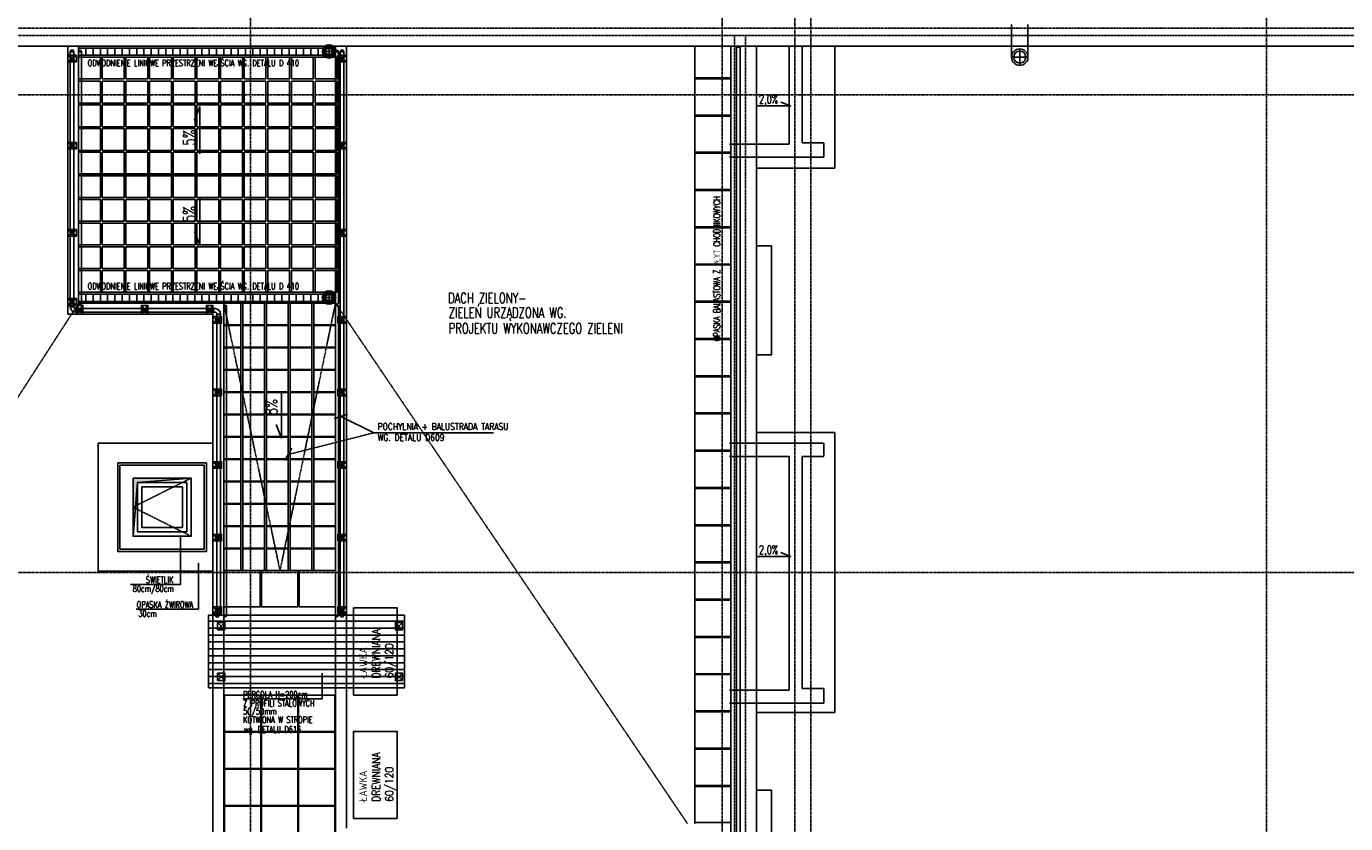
# Model space of a CAD drawing. Extents: x -7228 to 74941, y -112898 to 85621.
# Tile 39 of 256: x 58289 to 60107, y -98907 to -97809. Entities that reach past the tile are written whole.
import ezdxf
from ezdxf.enums import TextEntityAlignment as Align

# ---------------------------------------------------------------- set-up
doc = ezdxf.new("R2010")
doc.units = 0
doc.linetypes.add('CENTER', pattern=[2, 1.25, -0.25, 0.25, -0.25])
doc.linetypes.add('DASHED', pattern=[0.75, 0.5, -0.25])
doc.layers.get('0').update_dxf_attribs({"color": 101, "linetype": 'CONTINUOUS'})
for name, color, linetype in [('Ele-balustrada', 8, 'CONTINUOUS'), ('Ins-kan', 54, 'CONTINUOUS'), ('Ins-wod', 4, 'CONTINUOUS'), ('Okn---okna', 5, 'CONTINUOUS'), ('Opis-spadki', 61, 'CONTINUOUS'), ('Os-osie glowne', 1, 'CENTER'), ('Pos-ceramika', 14, 'CONTINUOUS'), ('Pzt-chodniki-hatch', 252, 'CONTINUOUS'), ('Sc-metal', 141, 'CONTINUOUS'), ('Sch-opis', 51, 'CONTINUOUS'), ('W-idok', 8, 'CONTINUOUS'), ('W-idok pod', 5, 'DASHED'), ('W-izol-w', 144, 'CONTINUOUS'), ('W-otwor-strop', 1, 'CONTINUOUS'), ('W-widok-spadki', 61, 'CONTINUOUS'), ('Wyp-meble', 155, 'CONTINUOUS')]:
    doc.layers.add(name, color=color, linetype=linetype)
doc.styles.add('ROMANS', font='romans', dxfattribs={"width": 0.85})
doc.dimstyles.new('CHMIELNA', dxfattribs={"dimscale": 3.5, "dimtxt": 4, "dimasz": 1.5, "dimexe": 3, "dimexo": 0, "dimgap": 1, "dimtad": 1, "dimdec": 1, "dimrnd": 0.5, "dimzin": 12, "dimdsep": 46, "dimtxsty": 'ROMANS', "dimblk": 'DIMTICK', "dimcen": 0.09, "dimse1": 1, "dimse2": 1, "dimclrd": 143, "dimclrt": 53, "dimadec": 0, "dimazin": 0, "dimtfac": 1, "dimtdec": 1, "dimtix": 1, "dimtmove": 2, "dimatfit": 2, "dimldrblk": 'ARCHTICK', "dimfxl": 0, "dimtolj": 1, "dimtzin": 0, "dimarcsym": 0})

# ---------------------------------------------------------------- blocks, each defined once
blk = doc.blocks.new('SPADKI')
at = {"ltscale": 25}
blk.add_lwpolyline([(0, 0), (0, -70), (-8, -50), (-8, -50)], dxfattribs=at)
at = {"ltscale": 25, "style": 'ROMANS', "width": 0.7}
blk.add_attdef('SP%', text='', height=18, rotation=90, dxfattribs=at).set_placement((-4.9, -24), align=Align.CENTER)
blk = doc.blocks.new('DIMTICK')
for p, q in [((-1, 0), (1, 0)), ((0, 1), (0, -1))]:
    blk.add_line(p, q)
at = {"const_width": 0.141}
blk.add_lwpolyline([(0.71, 0.71), (-0.71, -0.71)], dxfattribs=at)
blk = doc.blocks.new('_sfkhmgkjm')
for points in [[(-3.5, 0), (-3.5, -0.5)], [(-3.5, 0), (3.5, 0), (3.5, 0)], [(3.5, 0), (3.5, -0.5)]]:
    blk.add_lwpolyline(points)
blk.add_lwpolyline([(3.5, -0.5, -0.284735), (-3.5, -0.5, -7)], format="xyb")
blk = doc.blocks.new('odwodnienie-liniowe2_mb')
at = {"ltscale": 25}
for p, q in [((0, 7.5), (100, 7.5)), ((10, 5), (10, -5)), ((20, 5), (20, -5)), ((30, 5), (30, -5)), ((40, 5), (40, -5)), ((50, 5), (50, -5)), ((60, 5), (60, -5)), ((70, 5), (70, -5)), ((80, 5), (80, -5)), ((90, 5), (90, -5)), ((0, -7.5), (100, -7.5))]:
    blk.add_line(p, q, dxfattribs=at)
blk.add_lwpolyline([(0, 5), (100, 5), (100, -5), (0, -5)], close=True, dxfattribs=at)
blk = doc.blocks.new('_kdjkgjksjhgkfhh')
for p, q in [((-11.2, 0), (11.2, 0)), ((0, 11.2), (0, -11.2))]:
    blk.add_line(p, q)
for radius in [11.3, 8.25]:
    blk.add_circle((0, 0), radius)
blk = doc.blocks.new('_VKJXKDFJKJFHKJGFJHKVCJKHGHJ')
at = {"layer": 'Ins-wod'}
for p, q in [((-7.9, 0), (7.9, 0)), ((0, 7.9), (0, -7.9)), ((0, -5.9), (0, 6)), ((0, 6), (0, -5.9))]:
    blk.add_line(p, q, dxfattribs=at)
for radius in [9.24, 8.12, 5.95, 5.25, 4.55]:
    blk.add_circle((0, 0), radius, dxfattribs=at)

msp = doc.modelspace()

# ---------------------------------------------------------------- hatches: boundary and pattern name
at = {"layer": 'W-idok'}
h = msp.add_hatch(dxfattribs=at)
h.set_pattern_fill('ANSI31', color=256, scale=3, angle=135, style=0)
h.set_pattern_definition([(180, (2870, 641.13), (-2e-15, -9.525), [])])
h.paths.add_polyline_path([(58549.547, -98670.172), (58539.547, -98670.172), (58539.547, -98720.172), (58549.547, -98720.172)])
h.paths.add_polyline_path([(58549.547, -98620.172), (58539.547, -98620.172), (58539.547, -98670.172), (58549.547, -98670.172)])
h.paths.add_polyline_path([(58564.547, -98620.172), (58549.547, -98620.172), (58549.547, -98670.172), (58564.547, -98670.172)])
h.paths.add_polyline_path([(58564.547, -98670.172), (58549.547, -98670.172), (58549.547, -98720.172), (58564.547, -98720.172)])
h.paths.add_polyline_path([(58597.547, -98670.172), (58564.547, -98670.172), (58564.547, -98720.172), (58597.547, -98720.172)])
h.paths.add_polyline_path([(58597.547, -98620.172), (58564.547, -98620.172), (58564.547, -98670.172), (58597.547, -98670.172)])
h.paths.add_polyline_path([(58714.547, -98620.172), (58597.547, -98620.172), (58597.547, -98670.172), (58714.547, -98670.172)])
h.paths.add_polyline_path([(58714.547, -98670.172), (58597.547, -98670.172), (58597.547, -98720.172), (58714.547, -98720.172)])
h.paths.add_polyline_path([(58729.547, -98670.172), (58714.547, -98670.172), (58714.547, -98720.172), (58729.547, -98720.172)])
h.paths.add_polyline_path([(58729.547, -98620.172), (58714.547, -98620.172), (58714.547, -98670.172), (58729.547, -98670.172)])
h.paths.add_polyline_path([(58739.547, -98620.172), (58729.547, -98620.172), (58729.547, -98670.172), (58739.547, -98670.172)])
h.paths.add_polyline_path([(58739.547, -98670.172), (58729.547, -98670.172), (58729.547, -98720.172), (58739.547, -98720.172)])
h.paths.add_polyline_path([(58799.547, -98620.172), (58739.547, -98620.172), (58739.547, -98670.172), (58799.547, -98670.172)])
h.paths.add_polyline_path([(58799.547, -98670.172), (58739.547, -98670.172), (58739.547, -98720.172), (58799.547, -98720.172)])
h.paths.add_polyline_path([(58809.547, -98670.172), (58799.547, -98670.172), (58799.547, -98720.172), (58809.547, -98720.172)])
h.paths.add_polyline_path([(58809.547, -98620.172), (58799.547, -98620.172), (58799.547, -98670.172), (58809.547, -98670.172)])
h.paths.add_polyline_path([(58744.467, -98709.782), (58744.467, -98630.942), (58802.325, -98630.942), (58802.325, -98709.782)], flags=9)
at = {"layer": 'W-otwor-strop', "linetype": 'Continuous', "ltscale": 0.5}
msp.add_hatch(color=256, dxfattribs=at).paths.add_polyline_path([(58441.547, -98437.302), (58515.547, -98431.302), (58435.547, -98431.302), (58435.547, -98511.302)])

# ---------------------------------------------------------------- linework, layer by layer
at = {"layer": 'Ele-balustrada'}
for p, q in [((58349.047, -97843.802), (58354.047, -97843.802)), ((58360.547, -97843.802), (58364.547, -97843.802)), ((58718.547, -97843.802), (58714.547, -97843.802)), ((58726.047, -97843.802), (58721.047, -97843.802)), ((58345.547, -97857.802), (58357.547, -97848.802)), ((58345.547, -97848.802), (58357.547, -97857.802)), ((58345.547, -97857.802), (58357.547, -97848.802)), ((58345.547, -97848.802), (58357.547, -97857.802)), ((58717.547, -97857.802), (58729.547, -97848.802)), ((58717.547, -97848.802), (58729.547, -97857.802)), ((58345.547, -97977.802), (58357.547, -97968.802)), ((58345.547, -97968.802), (58357.547, -97977.802)), ((58345.547, -97977.802), (58357.547, -97968.802)), ((58345.547, -97968.802), (58357.547, -97977.802)), ((58717.547, -97977.802), (58729.547, -97968.802)), ((58717.547, -97968.802), (58729.547, -97977.802)), ((58717.547, -97977.802), (58729.547, -97968.802)), ((58717.547, -97968.802), (58729.547, -97977.802)), ((58345.547, -98097.802), (58357.547, -98088.802)), ((58345.547, -98088.802), (58357.547, -98097.802)), ((58345.547, -98097.802), (58357.547, -98088.802)), ((58345.547, -98088.802), (58357.547, -98097.802)), ((58717.547, -98097.802), (58729.547, -98088.802)), ((58717.547, -98088.802), (58729.547, -98097.802)), ((58717.547, -98097.802), (58729.547, -98088.802)), ((58717.547, -98088.802), (58729.547, -98097.802)), ((58345.547, -98183.802), (58357.547, -98192.802)), ((58345.547, -98192.802), (58357.547, -98183.802)), ((58354.047, -98195.302), (58349.047, -98195.302)), ((58356.547, -98197.802), (58356.547, -98202.802)), ((58366.547, -98205.302), (58357.547, -98193.302)), ((58357.547, -98205.302), (58366.547, -98193.302)), ((58456.047, -98205.302), (58447.047, -98193.302)), ((58447.047, -98205.302), (58456.047, -98193.302)), ((58536.547, -98205.302), (58545.547, -98193.302)), ((58545.547, -98205.302), (58536.547, -98193.302)), ((58546.547, -98202.802), (58546.547, -98197.802)), ((58551.047, -98205.302), (58556.047, -98205.302)), ((58560.547, -98194.802), (58564.547, -98194.802)), ((58545.547, -98217.802), (58557.547, -98208.802)), ((58545.547, -98208.802), (58557.547, -98217.802)), ((58717.547, -98217.802), (58729.547, -98208.802)), ((58717.547, -98208.802), (58729.547, -98217.802)), ((58545.547, -98317.802), (58557.547, -98308.802)), ((58545.547, -98308.802), (58557.547, -98317.802)), ((58717.547, -98317.802), (58729.547, -98308.802)), ((58717.547, -98308.802), (58729.547, -98317.802)), ((58545.547, -98417.802), (58557.547, -98408.802)), ((58545.547, -98408.802), (58557.547, -98417.802)), ((58717.547, -98417.802), (58729.547, -98408.802)), ((58717.547, -98408.802), (58729.547, -98417.802)), ((58545.547, -98517.802), (58557.547, -98508.802)), ((58545.547, -98508.802), (58557.547, -98517.802)), ((58717.547, -98517.802), (58729.547, -98508.802)), ((58717.547, -98508.802), (58729.547, -98517.802)), ((58545.547, -98617.802), (58557.547, -98608.802)), ((58545.547, -98608.802), (58557.547, -98617.802)), ((58559.547, -98620.302), (58554.547, -98620.302)), ((58717.547, -98617.802), (58729.547, -98608.802)), ((58717.547, -98608.802), (58729.547, -98617.802)), ((58728.547, -98620.302), (58723.547, -98620.302))]:
    msp.add_line(p, q, dxfattribs=at)
for points in [[(58551.047, -98620.302), (58551.047, -98205.302, 0.41421356), (58548.547, -98202.802), (58356.547, -98202.802, -0.41421356), (58349.047, -98195.302), (58349.047, -97843.802)], [(58556.047, -98620.302), (58556.047, -98205.302, 0.41421356), (58548.547, -98197.802), (58356.547, -98197.802, -0.41421356), (58354.047, -98195.302), (58354.047, -97843.802)]]:
    msp.add_lwpolyline(points, format="xyb", dxfattribs=at)
for points in [[(58360.547, -97843.802), (58360.547, -98190.802)], [(58364.547, -97843.802), (58364.547, -98190.802)], [(58714.547, -97843.802), (58714.547, -98189.802)], [(58718.547, -97843.802), (58718.547, -98189.802)], [(58721.047, -97843.802), (58721.047, -98620.302)], [(58726.047, -97843.802), (58726.047, -98620.302)], [(59267.047, -100507.294), (59267.047, -97837.31)], [(59272.047, -100507.294), (59272.047, -97837.31)], [(58560.547, -98620.302), (58560.547, -98194.802)], [(58564.547, -98620.302), (58564.547, -98194.802)], [(58714.547, -98194.802), (58714.547, -98620.302)], [(58718.547, -98194.802), (58718.547, -98620.302)]]:
    msp.add_lwpolyline(points, dxfattribs=at)
for points in [[(58345.547, -97857.802), (58357.547, -97857.802), (58357.547, -97848.802), (58345.547, -97848.802)], [(58345.547, -97857.802), (58357.547, -97857.802), (58357.547, -97848.802), (58345.547, -97848.802)], [(58717.547, -97857.802), (58729.547, -97857.802), (58729.547, -97848.802), (58717.547, -97848.802)], [(58345.547, -97977.802), (58357.547, -97977.802), (58357.547, -97968.802), (58345.547, -97968.802)], [(58345.547, -97977.802), (58357.547, -97977.802), (58357.547, -97968.802), (58345.547, -97968.802)], [(58717.547, -97977.802), (58729.547, -97977.802), (58729.547, -97968.802), (58717.547, -97968.802)], [(58717.547, -97977.802), (58729.547, -97977.802), (58729.547, -97968.802), (58717.547, -97968.802)], [(58345.547, -98097.802), (58357.547, -98097.802), (58357.547, -98088.802), (58345.547, -98088.802)], [(58345.547, -98097.802), (58357.547, -98097.802), (58357.547, -98088.802), (58345.547, -98088.802)], [(58717.547, -98097.802), (58729.547, -98097.802), (58729.547, -98088.802), (58717.547, -98088.802)], [(58717.547, -98097.802), (58729.547, -98097.802), (58729.547, -98088.802), (58717.547, -98088.802)], [(58345.547, -98183.802), (58357.547, -98183.802), (58357.547, -98192.802), (58345.547, -98192.802)], [(58366.547, -98205.302), (58366.547, -98193.302), (58357.547, -98193.302), (58357.547, -98205.302)], [(58456.047, -98205.302), (58456.047, -98193.302), (58447.047, -98193.302), (58447.047, -98205.302)], [(58536.547, -98205.302), (58536.547, -98193.302), (58545.547, -98193.302), (58545.547, -98205.302)], [(58545.547, -98217.802), (58557.547, -98217.802), (58557.547, -98208.802), (58545.547, -98208.802)], [(58717.547, -98217.802), (58729.547, -98217.802), (58729.547, -98208.802), (58717.547, -98208.802)], [(58545.547, -98317.802), (58557.547, -98317.802), (58557.547, -98308.802), (58545.547, -98308.802)], [(58717.547, -98317.802), (58729.547, -98317.802), (58729.547, -98308.802), (58717.547, -98308.802)], [(58545.547, -98417.802), (58557.547, -98417.802), (58557.547, -98408.802), (58545.547, -98408.802)], [(58717.547, -98417.802), (58729.547, -98417.802), (58729.547, -98408.802), (58717.547, -98408.802)], [(58545.547, -98517.802), (58557.547, -98517.802), (58557.547, -98508.802), (58545.547, -98508.802)], [(58717.547, -98517.802), (58729.547, -98517.802), (58729.547, -98508.802), (58717.547, -98508.802)], [(58545.547, -98617.802), (58557.547, -98617.802), (58557.547, -98608.802), (58545.547, -98608.802)], [(58717.547, -98617.802), (58729.547, -98617.802), (58729.547, -98608.802), (58717.547, -98608.802)]]:
    msp.add_lwpolyline(points, close=True, dxfattribs=at)
for centre in [(58351.547, -97853.302), (58351.547, -97853.302), (58723.547, -97853.302), (58351.547, -97973.302), (58351.547, -97973.302), (58723.547, -97973.302), (58723.547, -97973.302), (58351.547, -98093.302), (58351.547, -98093.302), (58723.547, -98093.302), (58723.547, -98093.302), (58351.547, -98188.302), (58362.047, -98200.302), (58451.547, -98200.302), (58541.047, -98200.302), (58551.547, -98213.302), (58723.547, -98213.302), (58551.547, -98313.302), (58723.547, -98313.302), (58551.547, -98413.302), (58723.547, -98413.302), (58551.547, -98513.302), (58723.547, -98513.302), (58551.547, -98613.302), (58723.547, -98613.302)]:
    msp.add_circle(centre, 2.5, dxfattribs=at)
for centre, radius, start, end in [((58351.547, -97843.802), 2.5, 0, 180), ((58362.547, -97843.802), 2, 0, 180), ((58716.547, -97843.802), 2, 0, 180), ((58723.547, -97843.802), 2.5, 0, 180), ((58716.547, -98189.802), 2, 180, 0), ((58362.547, -98190.802), 2, 180, 0), ((58562.547, -98194.802), 2, 0, 180), ((58716.547, -98194.802), 2, 0, 180), ((58551.547, -98620.302), 2.5, 180, 0), ((58562.547, -98620.302), 2, 180, 0), ((58716.547, -98620.302), 2, 180, 0), ((58723.547, -98620.302), 2.5, 180, 0)]:
    msp.add_arc(centre, radius, start, end, dxfattribs=at)
at = {"layer": 'Okn---okna'}
for points in [[(58435.547, -98431.302), (58515.547, -98431.302), (58515.547, -98511.302), (58435.547, -98511.302)], [(58441.547, -98437.302), (58509.547, -98437.302), (58509.547, -98505.302), (58441.547, -98505.302)], [(58447.547, -98443.302), (58503.547, -98443.302), (58503.547, -98499.302), (58447.547, -98499.302)]]:
    msp.add_lwpolyline(points, close=True, dxfattribs=at)
at = {"layer": 'Okn---okna', "linetype": 'DASHED', "ltscale": 0.5}
msp.add_lwpolyline([(58515.547, -98431.302), (58435.547, -98471.302), (58515.547, -98511.302)], dxfattribs=at)
at = {"layer": 'Os-osie glowne'}
for points in [[(58597.547, -102606.302), (58597.547, -96629.302)], [(59247.547, -102606.302), (59247.547, -96629.302)], [(59347.547, -102606.302), (59347.547, -96629.302)], [(59369.547, -102606.302), (59369.547, -96629.302)], [(59997.547, -102606.302), (59997.547, -96629.302)], [(50525.547, -97811.302), (62792.547, -97811.302)], [(50525.547, -97903.302), (62792.547, -97903.302)], [(50525.547, -98561.302), (62792.547, -98561.302)]]:
    msp.add_lwpolyline(points, dxfattribs=at)
at = {"layer": 'Pos-ceramika'}
for points in [[(58360.547, -97851.302), (58390.547, -97851.302), (58390.547, -97881.302), (58360.547, -97881.302)], [(58393.147, -97851.302), (58423.147, -97851.302), (58423.147, -97881.302), (58393.147, -97881.302)], [(58425.747, -97851.302), (58455.747, -97851.302), (58455.747, -97881.302), (58425.747, -97881.302)], [(58458.347, -97851.302), (58488.347, -97851.302), (58488.347, -97881.302), (58458.347, -97881.302)], [(58490.947, -97851.302), (58520.947, -97851.302), (58520.947, -97881.302), (58490.947, -97881.302)], [(58523.547, -97851.302), (58553.547, -97851.302), (58553.547, -97881.302), (58523.547, -97881.302)], [(58556.147, -97851.302), (58586.147, -97851.302), (58586.147, -97881.302), (58556.147, -97881.302)], [(58588.747, -97851.302), (58618.747, -97851.302), (58618.747, -97881.302), (58588.747, -97881.302)], [(58621.347, -97851.302), (58651.347, -97851.302), (58651.347, -97881.302), (58621.347, -97881.302)], [(58653.947, -97851.302), (58683.947, -97851.302), (58683.947, -97881.302), (58653.947, -97881.302)], [(58686.547, -97851.302), (58716.547, -97851.302), (58716.547, -97881.302), (58686.547, -97881.302)], [(58360.547, -97884.502), (58390.547, -97884.502), (58390.547, -97914.502), (58360.547, -97914.502)], [(58393.147, -97884.502), (58423.147, -97884.502), (58423.147, -97914.502), (58393.147, -97914.502)], [(58425.747, -97884.502), (58455.747, -97884.502), (58455.747, -97914.502), (58425.747, -97914.502)], [(58458.347, -97884.502), (58488.347, -97884.502), (58488.347, -97914.502), (58458.347, -97914.502)], [(58490.947, -97884.502), (58520.947, -97884.502), (58520.947, -97914.502), (58490.947, -97914.502)], [(58523.547, -97884.502), (58553.547, -97884.502), (58553.547, -97914.502), (58523.547, -97914.502)], [(58556.147, -97884.502), (58586.147, -97884.502), (58586.147, -97914.502), (58556.147, -97914.502)], [(58588.747, -97884.502), (58618.747, -97884.502), (58618.747, -97914.502), (58588.747, -97914.502)], [(58621.347, -97884.502), (58651.347, -97884.502), (58651.347, -97914.502), (58621.347, -97914.502)], [(58653.947, -97884.502), (58683.947, -97884.502), (58683.947, -97914.502), (58653.947, -97914.502)], [(58686.547, -97884.502), (58716.547, -97884.502), (58716.547, -97914.502), (58686.547, -97914.502)], [(58360.547, -97917.102), (58390.547, -97917.102), (58390.547, -97947.102), (58360.547, -97947.102)], [(58393.147, -97917.102), (58423.147, -97917.102), (58423.147, -97947.102), (58393.147, -97947.102)], [(58425.747, -97917.102), (58455.747, -97917.102), (58455.747, -97947.102), (58425.747, -97947.102)], [(58458.347, -97917.102), (58488.347, -97917.102), (58488.347, -97947.102), (58458.347, -97947.102)], [(58490.947, -97917.102), (58520.947, -97917.102), (58520.947, -97947.102), (58490.947, -97947.102)], [(58523.547, -97917.102), (58553.547, -97917.102), (58553.547, -97947.102), (58523.547, -97947.102)], [(58556.147, -97917.102), (58586.147, -97917.102), (58586.147, -97947.102), (58556.147, -97947.102)], [(58588.747, -97917.102), (58618.747, -97917.102), (58618.747, -97947.102), (58588.747, -97947.102)], [(58621.347, -97917.102), (58651.347, -97917.102), (58651.347, -97947.102), (58621.347, -97947.102)], [(58653.947, -97917.102), (58683.947, -97917.102), (58683.947, -97947.102), (58653.947, -97947.102)], [(58686.547, -97917.102), (58716.547, -97917.102), (58716.547, -97947.102), (58686.547, -97947.102)], [(58360.547, -97949.702), (58390.547, -97949.702), (58390.547, -97979.702), (58360.547, -97979.702)], [(58393.147, -97949.702), (58423.147, -97949.702), (58423.147, -97979.702), (58393.147, -97979.702)], [(58425.747, -97949.702), (58455.747, -97949.702), (58455.747, -97979.702), (58425.747, -97979.702)], [(58458.347, -97949.702), (58488.347, -97949.702), (58488.347, -97979.702), (58458.347, -97979.702)], [(58490.947, -97949.702), (58520.947, -97949.702), (58520.947, -97979.702), (58490.947, -97979.702)], [(58523.547, -97949.702), (58553.547, -97949.702), (58553.547, -97979.702), (58523.547, -97979.702)], [(58556.147, -97949.702), (58586.147, -97949.702), (58586.147, -97979.702), (58556.147, -97979.702)], [(58588.747, -97949.702), (58618.747, -97949.702), (58618.747, -97979.702), (58588.747, -97979.702)], [(58621.347, -97949.702), (58651.347, -97949.702), (58651.347, -97979.702), (58621.347, -97979.702)], [(58653.947, -97949.702), (58683.947, -97949.702), (58683.947, -97979.702), (58653.947, -97979.702)], [(58686.547, -97949.702), (58716.547, -97949.702), (58716.547, -97979.702), (58686.547, -97979.702)], [(58360.547, -97982.302), (58390.547, -97982.302), (58390.547, -98012.302), (58360.547, -98012.302)], [(58393.147, -97982.302), (58423.147, -97982.302), (58423.147, -98012.302), (58393.147, -98012.302)], [(58425.747, -97982.302), (58455.747, -97982.302), (58455.747, -98012.302), (58425.747, -98012.302)], [(58458.347, -97982.302), (58488.347, -97982.302), (58488.347, -98012.302), (58458.347, -98012.302)], [(58490.947, -97982.302), (58520.947, -97982.302), (58520.947, -98012.302), (58490.947, -98012.302)], [(58523.547, -97982.302), (58553.547, -97982.302), (58553.547, -98012.302), (58523.547, -98012.302)], [(58556.147, -97982.302), (58586.147, -97982.302), (58586.147, -98012.302), (58556.147, -98012.302)], [(58588.747, -97982.302), (58618.747, -97982.302), (58618.747, -98012.302), (58588.747, -98012.302)], [(58621.347, -97982.302), (58651.347, -97982.302), (58651.347, -98012.302), (58621.347, -98012.302)], [(58653.947, -97982.302), (58683.947, -97982.302), (58683.947, -98012.302), (58653.947, -98012.302)], [(58686.547, -97982.302), (58716.547, -97982.302), (58716.547, -98012.302), (58686.547, -98012.302)], [(58360.547, -98014.902), (58390.547, -98014.902), (58390.547, -98044.902), (58360.547, -98044.902)], [(58393.147, -98014.902), (58423.147, -98014.902), (58423.147, -98044.902), (58393.147, -98044.902)], [(58425.747, -98014.902), (58455.747, -98014.902), (58455.747, -98044.902), (58425.747, -98044.902)], [(58458.347, -98014.902), (58488.347, -98014.902), (58488.347, -98044.902), (58458.347, -98044.902)], [(58490.947, -98014.902), (58520.947, -98014.902), (58520.947, -98044.902), (58490.947, -98044.902)], [(58523.547, -98014.902), (58553.547, -98014.902), (58553.547, -98044.902), (58523.547, -98044.902)], [(58556.147, -98014.902), (58586.147, -98014.902), (58586.147, -98044.902), (58556.147, -98044.902)], [(58588.747, -98014.902), (58618.747, -98014.902), (58618.747, -98044.902), (58588.747, -98044.902)], [(58621.347, -98014.902), (58651.347, -98014.902), (58651.347, -98044.902), (58621.347, -98044.902)], [(58653.947, -98014.902), (58683.947, -98014.902), (58683.947, -98044.902), (58653.947, -98044.902)], [(58686.547, -98014.902), (58716.547, -98014.902), (58716.547, -98044.902), (58686.547, -98044.902)], [(58360.547, -98047.502), (58390.547, -98047.502), (58390.547, -98077.502), (58360.547, -98077.502)], [(58393.147, -98047.502), (58423.147, -98047.502), (58423.147, -98077.502), (58393.147, -98077.502)], [(58425.747, -98047.502), (58455.747, -98047.502), (58455.747, -98077.502), (58425.747, -98077.502)], [(58458.347, -98047.502), (58488.347, -98047.502), (58488.347, -98077.502), (58458.347, -98077.502)], [(58490.947, -98047.502), (58520.947, -98047.502), (58520.947, -98077.502), (58490.947, -98077.502)], [(58523.547, -98047.502), (58553.547, -98047.502), (58553.547, -98077.502), (58523.547, -98077.502)], [(58556.147, -98047.502), (58586.147, -98047.502), (58586.147, -98077.502), (58556.147, -98077.502)], [(58588.747, -98047.502), (58618.747, -98047.502), (58618.747, -98077.502), (58588.747, -98077.502)], [(58621.347, -98047.502), (58651.347, -98047.502), (58651.347, -98077.502), (58621.347, -98077.502)], [(58653.947, -98047.502), (58683.947, -98047.502), (58683.947, -98077.502), (58653.947, -98077.502)], [(58686.547, -98047.502), (58716.547, -98047.502), (58716.547, -98077.502), (58686.547, -98077.502)], [(58360.547, -98080.102), (58390.547, -98080.102), (58390.547, -98110.102), (58360.547, -98110.102)], [(58393.147, -98080.102), (58423.147, -98080.102), (58423.147, -98110.102), (58393.147, -98110.102)], [(58425.747, -98080.102), (58455.747, -98080.102), (58455.747, -98110.102), (58425.747, -98110.102)], [(58458.347, -98080.102), (58488.347, -98080.102), (58488.347, -98110.102), (58458.347, -98110.102)], [(58490.947, -98080.102), (58520.947, -98080.102), (58520.947, -98110.102), (58490.947, -98110.102)], [(58523.547, -98080.102), (58553.547, -98080.102), (58553.547, -98110.102), (58523.547, -98110.102)], [(58556.147, -98080.102), (58586.147, -98080.102), (58586.147, -98110.102), (58556.147, -98110.102)], [(58588.747, -98080.102), (58618.747, -98080.102), (58618.747, -98110.102), (58588.747, -98110.102)], [(58621.347, -98080.102), (58651.347, -98080.102), (58651.347, -98110.102), (58621.347, -98110.102)], [(58653.947, -98080.102), (58683.947, -98080.102), (58683.947, -98110.102), (58653.947, -98110.102)], [(58686.547, -98080.102), (58716.547, -98080.102), (58716.547, -98110.102), (58686.547, -98110.102)], [(58360.547, -98112.702), (58390.547, -98112.702), (58390.547, -98142.702), (58360.547, -98142.702)], [(58393.147, -98112.702), (58423.147, -98112.702), (58423.147, -98142.702), (58393.147, -98142.702)], [(58425.747, -98112.702), (58455.747, -98112.702), (58455.747, -98142.702), (58425.747, -98142.702)], [(58458.347, -98112.702), (58488.347, -98112.702), (58488.347, -98142.702), (58458.347, -98142.702)], [(58490.947, -98112.702), (58520.947, -98112.702), (58520.947, -98142.702), (58490.947, -98142.702)], [(58523.547, -98112.702), (58553.547, -98112.702), (58553.547, -98142.702), (58523.547, -98142.702)], [(58556.147, -98112.702), (58586.147, -98112.702), (58586.147, -98142.702), (58556.147, -98142.702)], [(58588.747, -98112.702), (58618.747, -98112.702), (58618.747, -98142.702), (58588.747, -98142.702)], [(58621.347, -98112.702), (58651.347, -98112.702), (58651.347, -98142.702), (58621.347, -98142.702)], [(58653.947, -98112.702), (58683.947, -98112.702), (58683.947, -98142.702), (58653.947, -98142.702)], [(58686.547, -98112.702), (58716.547, -98112.702), (58716.547, -98142.702), (58686.547, -98142.702)], [(58360.547, -98145.302), (58390.547, -98145.302), (58390.547, -98175.302), (58360.547, -98175.302)], [(58393.147, -98145.302), (58423.147, -98145.302), (58423.147, -98175.302), (58393.147, -98175.302)], [(58425.747, -98145.302), (58455.747, -98145.302), (58455.747, -98175.302), (58425.747, -98175.302)], [(58458.347, -98145.302), (58488.347, -98145.302), (58488.347, -98175.302), (58458.347, -98175.302)], [(58490.947, -98145.302), (58520.947, -98145.302), (58520.947, -98175.302), (58490.947, -98175.302)], [(58523.547, -98145.302), (58553.547, -98145.302), (58553.547, -98175.302), (58523.547, -98175.302)], [(58556.147, -98145.302), (58586.147, -98145.302), (58586.147, -98175.302), (58556.147, -98175.302)], [(58588.747, -98145.302), (58618.747, -98145.302), (58618.747, -98175.302), (58588.747, -98175.302)], [(58621.347, -98145.302), (58651.347, -98145.302), (58651.347, -98175.302), (58621.347, -98175.302)], [(58653.947, -98145.302), (58683.947, -98145.302), (58683.947, -98175.302), (58653.947, -98175.302)], [(58686.547, -98145.302), (58716.547, -98145.302), (58716.547, -98175.302), (58686.547, -98175.302)], [(58560.547, -98190.302), (58584.147, -98190.302), (58584.147, -98220.302), (58560.547, -98220.302)], [(58586.747, -98190.302), (58616.747, -98190.302), (58616.747, -98220.302), (58586.747, -98220.302)], [(58619.347, -98190.302), (58649.347, -98190.302), (58649.347, -98220.302), (58619.347, -98220.302)], [(58651.947, -98190.302), (58681.947, -98190.302), (58681.947, -98220.302), (58651.947, -98220.302)], [(58684.547, -98190.302), (58714.547, -98190.302), (58714.547, -98220.302), (58684.547, -98220.302)], [(58560.547, -98221.072), (58584.147, -98221.072), (58584.147, -98251.072), (58560.547, -98251.072)], [(58586.747, -98221.072), (58616.747, -98221.072), (58616.747, -98251.072), (58586.747, -98251.072)], [(58619.347, -98221.072), (58649.347, -98221.072), (58649.347, -98251.072), (58619.347, -98251.072)], [(58651.947, -98221.072), (58681.947, -98221.072), (58681.947, -98251.072), (58651.947, -98251.072)], [(58684.547, -98221.072), (58714.547, -98221.072), (58714.547, -98251.072), (58684.547, -98251.072)], [(58560.547, -98251.842), (58584.147, -98251.842), (58584.147, -98281.842), (58560.547, -98281.842)], [(58586.747, -98251.842), (58616.747, -98251.842), (58616.747, -98281.842), (58586.747, -98281.842)], [(58619.347, -98251.842), (58649.347, -98251.842), (58649.347, -98281.842), (58619.347, -98281.842)], [(58651.947, -98251.842), (58681.947, -98251.842), (58681.947, -98281.842), (58651.947, -98281.842)], [(58684.547, -98251.842), (58714.547, -98251.842), (58714.547, -98281.842), (58684.547, -98281.842)], [(58560.547, -98282.612), (58584.147, -98282.612), (58584.147, -98312.612), (58560.547, -98312.612)], [(58586.747, -98282.612), (58616.747, -98282.612), (58616.747, -98312.612), (58586.747, -98312.612)], [(58619.347, -98282.612), (58649.347, -98282.612), (58649.347, -98312.612), (58619.347, -98312.612)], [(58651.947, -98282.612), (58681.947, -98282.612), (58681.947, -98312.612), (58651.947, -98312.612)], [(58684.547, -98282.612), (58714.547, -98282.612), (58714.547, -98312.612), (58684.547, -98312.612)], [(58560.547, -98313.382), (58584.147, -98313.382), (58584.147, -98343.382), (58560.547, -98343.382)], [(58586.747, -98313.382), (58616.747, -98313.382), (58616.747, -98343.382), (58586.747, -98343.382)], [(58619.347, -98313.382), (58649.347, -98313.382), (58649.347, -98343.382), (58619.347, -98343.382)], [(58651.947, -98313.382), (58681.947, -98313.382), (58681.947, -98343.382), (58651.947, -98343.382)], [(58684.547, -98313.382), (58714.547, -98313.382), (58714.547, -98343.382), (58684.547, -98343.382)], [(58560.547, -98344.152), (58584.147, -98344.152), (58584.147, -98374.152), (58560.547, -98374.152)], [(58586.747, -98344.152), (58616.747, -98344.152), (58616.747, -98374.152), (58586.747, -98374.152)], [(58619.347, -98344.152), (58649.347, -98344.152), (58649.347, -98374.152), (58619.347, -98374.152)], [(58651.947, -98344.152), (58681.947, -98344.152), (58681.947, -98374.152), (58651.947, -98374.152)], [(58684.547, -98344.152), (58714.547, -98344.152), (58714.547, -98374.152), (58684.547, -98374.152)], [(58387.547, -98383.302), (58545.547, -98383.302), (58545.547, -98559.302), (58387.547, -98559.302)], [(58560.547, -98374.922), (58584.147, -98374.922), (58584.147, -98404.922), (58560.547, -98404.922)], [(58586.747, -98374.922), (58616.747, -98374.922), (58616.747, -98404.922), (58586.747, -98404.922)], [(58619.347, -98374.922), (58649.347, -98374.922), (58649.347, -98404.922), (58619.347, -98404.922)], [(58651.947, -98374.922), (58681.947, -98374.922), (58681.947, -98404.922), (58651.947, -98404.922)], [(58684.547, -98374.922), (58714.547, -98374.922), (58714.547, -98404.922), (58684.547, -98404.922)], [(58560.547, -98405.692), (58584.147, -98405.692), (58584.147, -98435.692), (58560.547, -98435.692)], [(58586.747, -98405.692), (58616.747, -98405.692), (58616.747, -98435.692), (58586.747, -98435.692)], [(58619.347, -98405.692), (58649.347, -98405.692), (58649.347, -98435.692), (58619.347, -98435.692)], [(58651.947, -98405.692), (58681.947, -98405.692), (58681.947, -98435.692), (58651.947, -98435.692)], [(58684.547, -98405.692), (58714.547, -98405.692), (58714.547, -98435.692), (58684.547, -98435.692)], [(58560.547, -98436.462), (58584.147, -98436.462), (58584.147, -98466.462), (58560.547, -98466.462)], [(58586.747, -98436.462), (58616.747, -98436.462), (58616.747, -98466.462), (58586.747, -98466.462)], [(58619.347, -98436.462), (58649.347, -98436.462), (58649.347, -98466.462), (58619.347, -98466.462)], [(58651.947, -98436.462), (58681.947, -98436.462), (58681.947, -98466.462), (58651.947, -98466.462)], [(58684.547, -98436.462), (58714.547, -98436.462), (58714.547, -98466.462), (58684.547, -98466.462)], [(58560.547, -98467.232), (58584.147, -98467.232), (58584.147, -98497.232), (58560.547, -98497.232)], [(58586.747, -98467.232), (58616.747, -98467.232), (58616.747, -98497.232), (58586.747, -98497.232)], [(58619.347, -98467.232), (58649.347, -98467.232), (58649.347, -98497.232), (58619.347, -98497.232)], [(58651.947, -98467.232), (58681.947, -98467.232), (58681.947, -98497.232), (58651.947, -98497.232)], [(58684.547, -98467.232), (58714.547, -98467.232), (58714.547, -98497.232), (58684.547, -98497.232)], [(58560.547, -98498.002), (58584.147, -98498.002), (58584.147, -98528.002), (58560.547, -98528.002)], [(58586.747, -98498.002), (58616.747, -98498.002), (58616.747, -98528.002), (58586.747, -98528.002)], [(58619.347, -98498.002), (58649.347, -98498.002), (58649.347, -98528.002), (58619.347, -98528.002)], [(58651.947, -98498.002), (58681.947, -98498.002), (58681.947, -98528.002), (58651.947, -98528.002)], [(58684.547, -98498.002), (58714.547, -98498.002), (58714.547, -98528.002), (58684.547, -98528.002)], [(58560.547, -98528.802), (58584.147, -98528.802), (58584.147, -98558.802), (58560.547, -98558.802)], [(58586.747, -98528.802), (58616.747, -98528.802), (58616.747, -98558.802), (58586.747, -98558.802)], [(58619.347, -98528.802), (58649.347, -98528.802), (58649.347, -98558.802), (58619.347, -98558.802)], [(58651.947, -98528.802), (58681.947, -98528.802), (58681.947, -98558.802), (58651.947, -98558.802)], [(58684.547, -98528.802), (58714.547, -98528.802), (58714.547, -98558.802), (58684.547, -98558.802)]]:
    msp.add_lwpolyline(points, close=True, dxfattribs=at)
at = {"layer": 'Pzt-chodniki-hatch'}
for points in [[(59209.547, -97836.302), (59209.547, -97879.792), (59259.547, -97879.792), (59259.547, -97836.302)], [(59209.547, -97881.102), (59209.547, -97931.102), (59259.547, -97931.102), (59259.547, -97881.102)], [(59209.547, -97932.412), (59209.547, -97982.412), (59259.547, -97982.412), (59259.547, -97932.412)], [(59209.547, -97983.722), (59209.547, -98033.722), (59259.547, -98033.722), (59259.547, -97983.722)], [(59209.547, -98035.032), (59209.547, -98085.032), (59259.547, -98085.032), (59259.547, -98035.032)], [(59209.547, -98086.342), (59209.547, -98136.342), (59259.547, -98136.342), (59259.547, -98086.342)], [(59209.547, -98137.652), (59209.547, -98187.652), (59259.547, -98187.652), (59259.547, -98137.652)], [(59209.547, -98188.962), (59209.547, -98238.962), (59259.547, -98238.962), (59259.547, -98188.962)], [(59209.547, -98240.272), (59209.547, -98290.272), (59259.547, -98290.272), (59259.547, -98240.272)], [(59209.547, -98291.582), (59209.547, -98341.582), (59259.547, -98341.582), (59259.547, -98291.582)], [(59209.547, -98342.892), (59209.547, -98392.892), (59259.547, -98392.892), (59259.547, -98342.892)], [(59209.547, -98394.202), (59209.547, -98444.202), (59259.547, -98444.202), (59259.547, -98394.202)], [(59209.547, -98445.512), (59209.547, -98495.512), (59259.547, -98495.512), (59259.547, -98445.512)], [(59209.547, -98496.822), (59209.547, -98546.822), (59259.547, -98546.822), (59259.547, -98496.822)], [(59209.547, -98548.132), (59209.547, -98598.132), (59259.547, -98598.132), (59259.547, -98548.132)], [(58560.548, -98558.802), (58560.548, -98608.802), (58610.548, -98608.802), (58610.548, -98558.802)], [(58612.548, -98558.802), (58612.548, -98608.802), (58662.548, -98608.802), (58662.548, -98558.802)], [(58664.547, -98558.802), (58664.547, -98608.802), (58714.547, -98608.802), (58714.547, -98558.802)], [(59209.547, -98599.442), (59209.547, -98649.442), (59259.547, -98649.442), (59259.547, -98599.442)], [(59209.547, -98650.752), (59209.547, -98700.752), (59259.547, -98700.752), (59259.547, -98650.752)], [(59209.547, -98702.062), (59209.547, -98752.062), (59259.547, -98752.062), (59259.547, -98702.062)], [(58561.548, -98730.302), (58561.548, -98780.302), (58611.548, -98780.302), (58611.548, -98730.302)], [(58612.548, -98730.302), (58612.548, -98780.302), (58662.548, -98780.302), (58662.548, -98730.302)], [(58663.548, -98730.302), (58663.548, -98780.302), (58713.548, -98780.302), (58713.548, -98730.302)], [(59209.547, -98753.372), (59209.547, -98803.372), (59259.547, -98803.372), (59259.547, -98753.372)], [(58561.548, -98781.302), (58561.548, -98831.302), (58611.548, -98831.302), (58611.548, -98781.302)], [(58612.548, -98781.302), (58612.548, -98831.302), (58662.548, -98831.302), (58662.548, -98781.302)], [(58663.548, -98781.302), (58663.548, -98831.302), (58713.548, -98831.302), (58713.548, -98781.302)], [(59209.547, -98804.682), (59209.547, -98854.682), (59259.547, -98854.682), (59259.547, -98804.682)], [(58561.548, -98832.302), (58561.548, -98882.302), (58611.548, -98882.302), (58611.548, -98832.302)], [(58612.548, -98832.302), (58612.548, -98882.302), (58662.548, -98882.302), (58662.548, -98832.302)], [(58663.548, -98832.302), (58663.548, -98882.302), (58713.548, -98882.302), (58713.548, -98832.302)], [(59209.547, -98855.992), (59209.547, -98905.992), (59259.547, -98905.992), (59259.547, -98855.992)], [(58561.548, -98883.302), (58561.548, -98933.302), (58611.548, -98933.302), (58611.548, -98883.302)], [(58612.548, -98883.302), (58612.548, -98933.302), (58662.548, -98933.302), (58662.548, -98883.302)], [(58663.548, -98883.302), (58663.548, -98933.302), (58713.548, -98933.302), (58713.548, -98883.302)]]:
    msp.add_lwpolyline(points, close=True, dxfattribs=at)
at = {"layer": 'Sc-metal'}
for points in [[(58552.047, -98630.172), (58552.047, -98640.172), (58562.047, -98640.172), (58562.047, -98630.172)], [(58807.047, -98630.172), (58807.047, -98640.172), (58797.047, -98640.172), (58797.047, -98630.172)], [(58552.047, -98710.172), (58552.047, -98700.172), (58562.047, -98700.172), (58562.047, -98710.172)], [(58807.047, -98710.172), (58807.047, -98700.172), (58797.047, -98700.172), (58797.047, -98710.172)]]:
    msp.add_lwpolyline(points, close=True, dxfattribs=at)
for points in [[(58552.047, -98630.172), (58562.047, -98640.172)], [(58562.047, -98630.172), (58552.047, -98640.172)], [(58807.047, -98630.172), (58797.047, -98640.172)], [(58797.047, -98630.172), (58807.047, -98640.172)], [(58552.047, -98710.172), (58562.047, -98700.172)], [(58562.047, -98710.172), (58552.047, -98700.172)], [(58807.047, -98710.172), (58797.047, -98700.172)], [(58797.047, -98710.172), (58807.047, -98700.172)]]:
    msp.add_lwpolyline(points, dxfattribs=at)
at = {"layer": 'Sch-opis'}
for points in [[(58432.251, -98577.657), (58500.989, -98577.657), (58500.989, -98511.302)], [(58525.707, -98611.841), (58525.707, -98548.427)], [(58439.918, -98611.841), (58525.707, -98611.841)], [(58587.017, -98735.552), (58695.989, -98735.552), (58695.989, -98699.91)]]:
    msp.add_lwpolyline(points, dxfattribs=at)
at = {"layer": 'W-idok', "linetype": 'DASHED', "ltscale": 0.5}
for p, q in [((59264.547, -101566.302), (59264.547, -97821.302)), ((59279.547, -101551.302), (59279.547, -97821.302))]:
    msp.add_line(p, q, dxfattribs=at)
at = {"layer": 'W-idok'}
for p, q in [((59209.547, -98907.302), (59209.547, -97836.302)), ((58360.547, -98190.302), (58714.547, -98190.302))]:
    msp.add_line(p, q, dxfattribs=at)
at = {"layer": 'W-idok', "linetype": 'DASHED', "ltscale": 0.5}
msp.add_lwpolyline([(53460.047, -97151.302), (53599.547, -97151.302), (53599.547, -97051.302), (62562.547, -97051.302), (62562.547, -97821.302), (53460.047, -97821.302)], dxfattribs=at)
at = {"layer": 'W-idok'}
for points in [[(59646.297, -97851.302), (59646.297, -97806.302)], [(59668.797, -97851.302), (59668.797, -97806.302)], [(58345.547, -97836.302), (58345.547, -98205.302)], [(58360.547, -97836.302), (58360.547, -98190.302)], [(58714.547, -97836.302), (58714.547, -98190.302)], [(58714.547, -97838.802), (58714.547, -100609.302)], [(58729.547, -97836.302), (58729.547, -98913.444)], [(58345.547, -98205.302), (58545.547, -98205.302)], [(58545.547, -98205.302), (58545.547, -98833.758)], [(58560.547, -98190.302), (58560.547, -100609.302)], [(58539.547, -98620.172), (58539.547, -98720.172), (58809.547, -98720.172), (58809.547, -98620.172), (58539.547, -98620.172)], [(58545.547, -98833.758), (58545.547, -100609.302)]]:
    msp.add_lwpolyline(points, dxfattribs=at)
at = {"layer": 'W-idok', "linetype": 'DASHED'}
msp.add_lwpolyline([(58360.547, -98013.302), (58714.547, -98013.302)], dxfattribs=at)
at = {"layer": 'W-idok'}
msp.add_lwpolyline([(58414.547, -98410.302), (58536.547, -98410.302), (58536.547, -98532.302), (58414.547, -98532.302)], close=True, dxfattribs=at)
at = {"layer": 'W-idok', "linetype": 'DASHED'}
msp.add_lwpolyline([(58417.547, -98413.302), (58533.547, -98413.302), (58533.547, -98529.302), (58417.547, -98529.302)], close=True, dxfattribs=at)
at = {"layer": 'W-idok pod', "linetype": 'Continuous'}
for p, q in [((59402.547, -98004.302), (59402.547, -97836.302)), ((59294.547, -98004.302), (59402.547, -98004.302)), ((59402.547, -98368.302), (59294.547, -98368.302)), ((59402.547, -98754.302), (59402.547, -98368.302)), ((59294.547, -98754.302), (59402.547, -98754.302))]:
    msp.add_line(p, q, dxfattribs=at)
at = {"layer": 'W-idok pod'}
for points in [[(59357.547, -97836.302), (59357.547, -97969.302), (59387.547, -97969.302), (59387.547, -97989.302), (59257.547, -97989.302)], [(59339.547, -97836.302), (59339.547, -97971.302), (59257.547, -97971.302)], [(59257.547, -98383.302), (59387.547, -98383.302), (59387.547, -98401.302), (59357.547, -98401.302), (59357.547, -98721.302), (59387.547, -98721.302), (59387.547, -98741.302), (59257.547, -98741.302)], [(59257.547, -98401.302), (59339.547, -98401.302), (59339.547, -98723.302), (59257.547, -98723.302)]]:
    msp.add_lwpolyline(points, dxfattribs=at)
at = {"layer": 'W-idok pod', "linetype": 'Continuous'}
for points in [[(59294.547, -98111.302), (59315.547, -98111.302), (59315.547, -98261.302), (59294.547, -98261.302)], [(59294.547, -98861.302), (59315.547, -98861.302), (59315.547, -99013.302), (59294.547, -99013.302)]]:
    msp.add_lwpolyline(points, dxfattribs=at)
at = {"layer": 'W-izol-w', "linetype": 'Continuous'}
for p, q in [((53460.047, -97836.302), (62427.547, -97836.302)), ((59259.547, -101571.302), (59259.547, -97836.302)), ((59294.547, -98754.302), (59294.547, -97836.302)), ((59294.547, -99118.302), (59294.547, -98754.302))]:
    msp.add_line(p, q, dxfattribs=at)
at = {"layer": 'W-otwor-strop', "ltscale": 0.5}
msp.add_lwpolyline([(58435.547, -98431.302), (58515.547, -98431.302), (58515.547, -98511.302), (58435.547, -98511.302)], close=True, dxfattribs=at)
msp.add_lwpolyline([(58515.547, -98431.302), (58441.547, -98437.302), (58435.547, -98511.302)], dxfattribs=at)
for centre in [(58705.631, -97843.446), (58705.586, -98182.459)]:
    msp.add_circle(centre, 8, dxfattribs=at)
at = {"layer": 'W-widok-spadki', "linetype": 'DASHED', "ltscale": 0.5}
for points in [[(57897.547, -98907.302), (58360.547, -98190.302)], [(58560.547, -98190.302), (58638.066, -98558.802), (58714.547, -98190.302)], [(59199.547, -98907.302), (58714.547, -98190.302)], [(58714.547, -98558.802), (58560.547, -98558.802)]]:
    msp.add_lwpolyline(points, dxfattribs=at)
at = {"layer": 'Wyp-meble'}
for points in [[(58799.547, -98730.172), (58739.547, -98730.172), (58739.547, -98610.172), (58799.547, -98610.172)], [(58799.547, -98900.172), (58739.547, -98900.172), (58739.547, -98780.172), (58799.547, -98780.172)]]:
    msp.add_lwpolyline(points, close=True, dxfattribs=at)

# ---------------------------------------------------------------- block references
for p in [(58705.631, -97843.446), (58705.586, -98182.459)]:
    msp.add_blockref('_VKJXKDFJKJFHKJGFJHKVCJKHGHJ', p)
at = {"layer": 'Ele-balustrada', "xscale": -1, "rotation": 359.9999999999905}
msp.add_blockref('_sfkhmgkjm', (59269.547, -97836.302), dxfattribs=at)
at = {"layer": 'Ins-kan'}
for p in [(58360.547, -97843.802), (58460.547, -97843.802), (58560.547, -97843.802), (58610.547, -97843.802), (58360.547, -98182.802), (58460.547, -98182.802), (58560.547, -98182.802), (58610.547, -98182.802)]:
    msp.add_blockref('odwodnienie-liniowe2_mb', p, dxfattribs=at)
at = {"layer": 'Ins-wod'}
msp.add_blockref('_kdjkgjksjhgkfhh', (59657.547, -97851.302), dxfattribs=at)
at = {"layer": 'Opis-spadki'}
ref = msp.add_blockref('SPADKI', (59295.365, -97918.606), dxfattribs=dict(at, xscale=-0.6604040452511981, yscale=0.6604040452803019, zscale=0.6604040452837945, rotation=90))
ref.add_attrib('SP%', '2,0%', dxfattribs={"layer": '0', "ltscale": 25, "height": 11.8873, "style": 'ROMANS', "width": 0.7}).set_placement((59311.246, -97915.372), align=Align.CENTER)
ref = msp.add_blockref('SPADKI', (58527.485, -97984.422), dxfattribs=dict(at, xscale=-0.9245656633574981, yscale=0.924565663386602, zscale=0.9245656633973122, rotation=180))
ref.add_attrib('SP%', '5%', dxfattribs={"layer": '0', "ltscale": 25, "height": 16.6422, "rotation": 90, "style": 'ROMANS', "width": 0.7}).set_placement((58521.223, -97962.188), align=Align.CENTER)
ref = msp.add_blockref('SPADKI', (58527.485, -98045.382), dxfattribs=dict(at, xscale=0.9245656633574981, yscale=0.924565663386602, zscale=0.9245656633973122))
ref.add_attrib('SP%', '5%', dxfattribs={"layer": '0', "ltscale": 25, "height": 16.6422, "rotation": 90, "style": 'ROMANS', "width": 0.7}).set_placement((58521.223, -98067.616), align=Align.CENTER)
ref = msp.add_blockref('SPADKI', (58640.308, -98311.33), dxfattribs=dict(at, xscale=0.9245656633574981, yscale=0.924565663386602, zscale=0.9245656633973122))
ref.add_attrib('SP%', '8%', dxfattribs={"layer": '0', "ltscale": 25, "height": 16.6422, "rotation": 90, "style": 'ROMANS', "width": 0.7}).set_placement((58634.046, -98333.564), align=Align.CENTER)
ref = msp.add_blockref('SPADKI', (59295.365, -98539.208), dxfattribs=dict(at, xscale=-0.6604040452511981, yscale=0.6604040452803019, zscale=0.6604040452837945, rotation=90))
ref.add_attrib('SP%', '2,0%', dxfattribs={"layer": '0', "ltscale": 25, "height": 11.8873, "style": 'ROMANS', "width": 0.7}).set_placement((59311.246, -98535.974), align=Align.CENTER)

# ---------------------------------------------------------------- texts
at = {"layer": 'Sch-opis', "style": 'ROMANS', "width": 0.7}
for s, height, p in [('ODWODNIENIE LINIOWE PRZESTRZENI WEJŚCIA WG. DETALU D 410', 9, (58373.031, -97863.824)), ('ODWODNIENIE LINIOWE PRZESTRZENI WEJŚCIA WG. DETALU D 410', 9, (58373.031, -98171.435)), ('DACH ZIELONY- ', 14.4, (58869.653, -98190.325)), ('ZIELEŃ URZĄDZONA WG.', 14.4, (58870.5, -98210.568)), ('PROJEKTU WYKONAWCZEGO ZIELENI', 14.4, (58870.5, -98232.116)), ('ŚWIETLIK ', 9, (58453.132, -98575.892)), ('80cm/80cm', 9, (58435.11, -98588.128)), ('OPASKA ŻWIROWA', 9, (58440.54, -98610.076)), ('30cm', 9, (58442.776, -98622.312)), ('PERGOLA H=200cm ', 9, (58587.26, -98733.787)), ('50/50mm', 9, (58587.237, -98757.176)), ('Z PROFILI STALOWYCH', 9, (58587.237, -98746.023)), ('KOTWIONA W STROPIE', 9, (58587.237, -98768.676)), ('wg. DETALU D616', 9, (58588.237, -98782.048))]:
    msp.add_text(s, height=height, dxfattribs=at).set_placement(p)
msp.add_text('OPASKA BALASTOWA Z PŁYT CHODNIKOWYCH', height=9, rotation=90, dxfattribs=at).set_placement((59244.632, -98242.492))
at = {"layer": 'Sch-opis', "insert": (58772.585, -98355.799), "char_height": 9, "width": 203.76147, "attachment_point": 1, "style": 'ROMANS'}
msp.add_mtext('POCHYLNIA + BALUSTRADA TARASU WG. DETALU D609', dxfattribs=at)
at = {"layer": 'Sch-opis', "char_height": 10.8, "width": 96.59286, "attachment_point": 1, "rotation": 90, "style": 'ROMANS'}
for insert in [(58747.167, -98707.082), (58747.167, -98877.082)]:
    msp.add_mtext('ŁAWKA DREWNIANA\\P60/120', dxfattribs=dict(at, insert=insert))

# ---------------------------------------------------------------- leaders
at = {"layer": 'Sch-opis'}
for points in [[(58721.876, -98346.245), (58767.33, -98368.866), (58932.245, -98368.866)], [(58649.347, -98398.543), (58767.33, -98368.866), (58921.741, -98368.866)]]:
    msp.add_leader(points, dimstyle='CHMIELNA', override={"dimasz": 4, "dimgap": 1, "dimtad": 0}, dxfattribs=at)

doc.saveas('drawing.dxf')
